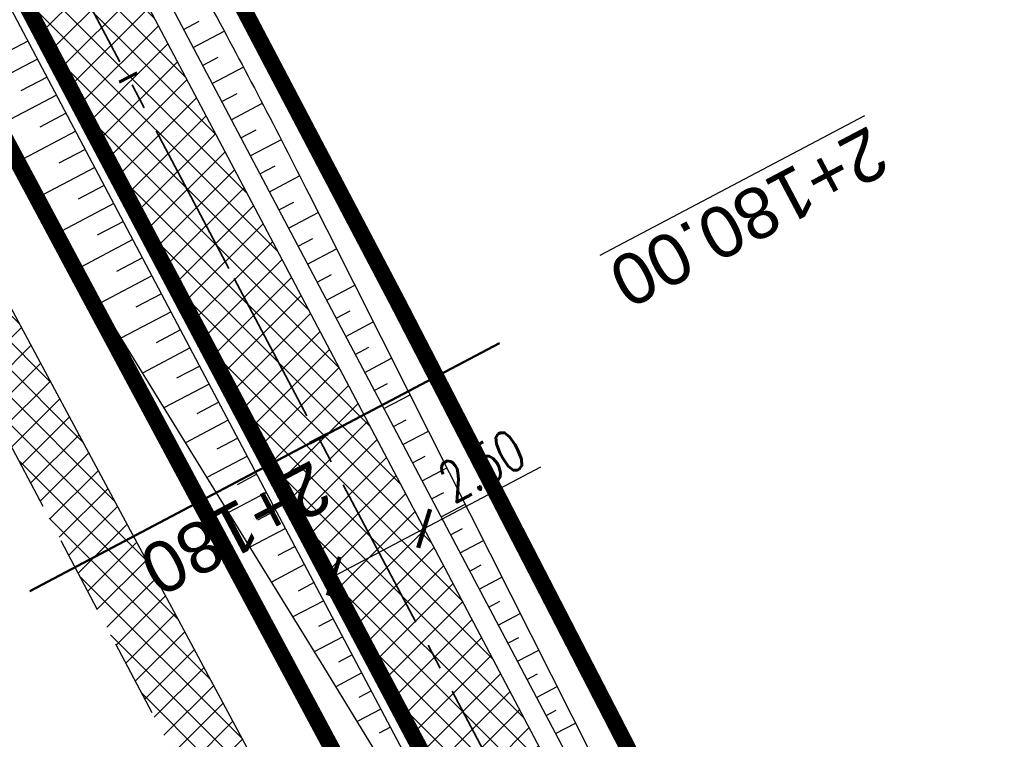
# Model space of a CAD drawing. Header units: metres. Extents: x 7529682 to 7533711, y 5721195 to 5727842.
# Tile 126 of 232: x 7530726 to 7530750, y 5725865 to 5725883. Entities that reach past the tile are written whole.
import ezdxf

# ---------------------------------------------------------------- set-up
doc = ezdxf.new("R2010")
doc.units = ezdxf.units.M
doc.header["$PDMODE"] = 1
doc.header["$PDSIZE"] = 0.3
for name, pattern in [('817-dzialki-09-05-04$0$HIDDEN', [0.375, 0.25, -0.125]), ('ACAD_ISO05W100', [33, 24, -3, 0, -3, 0, -3]), ('CENTER2', [28.575000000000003, 19.05, -3.175, 3.175, -3.175]), ('HIDDEN', [9.524999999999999, 6.35, -3.175])]:
    doc.linetypes.add(name, pattern=pattern)
for name, color, linetype in [('C-DROGI-SYTUACJA', 7, 'Continuous'), ('C-DROGI-SYTUACJA-ETYKIETY', 7, 'Continuous'), ('D-hatch-pobocza', 131, 'Continuous'), ('D-pobocza', 60, 'Continuous'), ('D-rowy', 160, 'Continuous'), ('D-skarpa', 2, 'Continuous'), ('D-skarpa-kreskowanie', 2, 'Continuous'), ('D-wymiary', 1, 'Continuous')]:
    doc.layers.add(name, color=color, linetype=linetype)
for name, color, linetype, lineweight, true_color in [('D-hatch-ciag-pieszo-rowerowy', 7, 'Continuous', 13, 0xff9f80), ('D-LR-etap-III', 7, '817-dzialki-09-05-04$0$HIDDEN', 50, 0x00008f), ('D-przekroje-pop', 7, 'Continuous', 50, 0x000099)]:
    doc.layers.add(name, color=color, linetype=linetype, lineweight=lineweight, true_color=true_color)
for name, color, linetype, lineweight in [('D-krawędzie', 3, 'Continuous', 30), ('D-obrzeża', 2, 'Continuous', 30), ('D-pas-drogowy', 7, 'ACAD_ISO05W100', 50)]:
    doc.layers.add(name, color=color, linetype=linetype, lineweight=lineweight)
doc.layers.add('poprzeczki', color=7, linetype='Continuous', true_color=0x0000c7)
doc.styles.add('DIMTEXT', font='simplex.shx', dxfattribs={"width": 0.7})
doc.styles.get("Standard").update_dxf_attribs({"font": 'arial.ttf'})
doc.dimstyles.new('500', dxfattribs={"dimtxt": 1, "dimasz": 0.6999999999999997, "dimexe": 0.2, "dimexo": 0.5, "dimgap": 0.2, "dimtad": 1, "dimrnd": 0.005, "dimzin": 0, "dimdsep": 46, "dimtxsty": 'DIMTEXT', "dimblk": 'ARCHTICK', "dimcen": 0, "dimclrd": 256, "dimclre": 256, "dimclrt": 2, "dimadec": 5, "dimazin": 0, "dimtfac": 1, "dimtofl": 0, "dimtmove": 0, "dimatfit": 3, "dimfxl": 1, "dimtolj": 1, "dimtzin": 0, "dimlwd": -1, "dimlwe": -1, "dimarcsym": 0})
pattern_1 = [(45, (0, 0), (-0.3367596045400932, 0.3367596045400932), []), (135, (0, 0), (-0.3367596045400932, -0.3367596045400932), [])]

# ---------------------------------------------------------------- blocks, each defined once
blk = doc.blocks.new('_ArchTick')
at = {"color": 0, "linetype": 'ByBlock', "const_width": 0.15}
blk.add_lwpolyline([(-0.5, -0.5), (0.5, 0.5)], dxfattribs=at)
blk = doc.blocks.new('*D106')
at = {"layer": 'D-wymiary', "linetype": 'ByBlock', "transparency": 16777216}
for p, q in [((7530735.87391026, 5725870.11717972), (7530738.733089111, 5725871.626994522)), ((7530735.640433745, 5725870.559320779), (7530735.780519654, 5725870.294036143)), ((7530733.663204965, 5725868.94979714), (7530735.87391026, 5725870.11717972)), ((7530733.896681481, 5725868.507656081), (7530733.756595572, 5725868.772940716))]:
    blk.add_line(p, q, dxfattribs=at)
at = {"layer": 'Defpoints', "color": 0, "linetype": 'ByBlock', "transparency": 16777216}
for p in [(7530735.87391026, 5725870.117179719), (7530735.87391026, 5725870.11717972), (7530733.663204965, 5725868.94979714)]:
    blk.add_point(p, dxfattribs=at)
at = {"layer": 'D-wymiary', "linetype": 'ByBlock', "transparency": 16777216, "xscale": 0.6999999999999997, "yscale": 0.6999999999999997, "zscale": 0.6999999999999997}
for p, rotation in [((7530735.87391026, 5725870.11717972), 27.83669233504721), ((7530733.663204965, 5725868.94979714), 207.8366923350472)]:
    blk.add_blockref('_ArchTick', p, dxfattribs=dict(at, rotation=rotation))
at = {"layer": 'D-wymiary', "color": 2, "linetype": 'ByBlock', "transparency": 16777216, "insert": (7530737.286131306, 5725871.654518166), "char_height": 1, "attachment_point": 5, "rotation": 27.83669233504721, "style": 'DIMTEXT'}
blk.add_mtext('\\A1;2.50', dxfattribs=at)
blk = doc.blocks.new('AeccTickLine')
at = {"color": 0, "linetype": 'ByBlock', "lineweight": -2}
blk.add_line((0, 1), (-3.673819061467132e-16, -1), dxfattribs=at)

msp = doc.modelspace()

# ---------------------------------------------------------------- hatches: boundary and pattern name
at = {"layer": 'D-hatch-ciag-pieszo-rowerowy'}
h = msp.add_hatch(dxfattribs=at)
h.set_pattern_fill('ANSI37', color=256, scale=0.15, style=0)
h.set_pattern_definition(pattern_1)
h.paths.add_polyline_path([(7530714.411684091, 5725910.764586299), (7530696.205942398, 5725945.269212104), (7530692.657486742, 5725952.012780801), (7530691.541264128, 5725951.449744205), (7530695.100067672, 5725944.686510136), (7530713.30630457, 5725910.1809459), (7530731.225186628, 5725876.243669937), (7530749.9411932, 5725840.80064079), (7530759.629252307, 5725822.460878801), (7530760.738189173, 5725823.037785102), (7530751.046456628, 5725841.384501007), (7530732.330539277, 5725876.827361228)])
h.paths.add_polyline_path([(7530713.30630457, 5725910.1809459), (7530695.100067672, 5725944.686510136), (7530691.541264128, 5725951.449744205), (7530690.425041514, 5725950.88670761), (7530693.994192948, 5725944.103808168), (7530712.200589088, 5725909.597942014), (7530730.119780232, 5725875.660080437), (7530748.835751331, 5725840.217118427), (7530758.520315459, 5725821.883972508), (7530759.629252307, 5725822.460878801), (7530749.9411932, 5725840.80064079), (7530731.225186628, 5725876.243669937)])
at = {"layer": 'D-hatch-pobocza'}
h = msp.add_hatch(dxfattribs=at)
h.set_pattern_fill('ANSI37', color=256, scale=0.15, style=0)
h.set_pattern_definition(pattern_1)
h.paths.add_polyline_path([(7530720.98, 5725884.44), (7530708.37, 5725908.34), (7530695.8, 5725932.28), (7530687.36, 5725949.02), (7530675.509999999, 5725970.87), (7530663.29, 5725994.02), (7530649.63, 5726020.19), (7530635.9, 5726046.17), (7530600.685173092, 5726114.059213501), (7530599.742800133, 5726113.514541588), (7530641.555222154, 5726032.007915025), (7530660.960861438, 5725995.070069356), (7530689.128213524, 5725941.540167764), (7530707.335918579, 5725907.031820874), (7530725.255781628, 5725873.092686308), (7530743.969545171, 5725837.653904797), (7530770.526708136, 5725787.119408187), (7530787.864146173, 5725754.266918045), (7530809.812893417, 5725712.701971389), (7530812.027706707, 5725712.540894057), (7530798.84, 5725737.15), (7530787.349999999, 5725758.8), (7530776.05, 5725780.2), (7530760.429999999, 5725809.79), (7530749.219999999, 5725830.63), (7530733.519999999, 5725861.06)])

# ---------------------------------------------------------------- linework, layer by layer
at = {"layer": 'C-DROGI-SYTUACJA', "color": 10, "linetype": 'CENTER2', "lineweight": 35, "ltscale": 0.2}
msp.add_lwpolyline([(7530599.582685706, 5726125.774388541), (7530602.576188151, 5726120.930317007, -0.0171909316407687), (7530605.986847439, 5726114.961735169), (7530626.316062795, 5726076.363847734), (7530641.04139306, 5726048.531791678), (7530649.655960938, 5726031.421108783, 0.005149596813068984), (7530652.491419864, 5726025.930702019), (7530660.958267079, 5726009.942093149, -0.005149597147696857), (7530663.793726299, 5726004.451685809), (7530663.79372622, 5726004.451685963), (7530666.938073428, 5725998.206227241), (7530695.100067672, 5725944.686510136), (7530713.30630457, 5725910.1809459), (7530731.225186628, 5725876.243669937), (7530749.9411932, 5725840.80064079)], format="xyb", dxfattribs=at)
at = {"layer": 'D-krawędzie', "linetype": 'HIDDEN', "ltscale": 0.3, "flags": 128}
msp.add_lwpolyline([(7530572.009999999, 5726166.06), (7530620.380949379, 5726072.761487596), (7530641.555222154, 5726032.007915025), (7530660.960861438, 5725995.070069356), (7530689.128213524, 5725941.540167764), (7530707.335918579, 5725907.031820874), (7530725.255781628, 5725873.092686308), (7530743.969545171, 5725837.653904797), (7530770.526708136, 5725787.119408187), (7530787.864146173, 5725754.266918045), (7530809.897571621, 5725712.541613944), (7530824.739035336, 5725684.389287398), (7530840.856259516, 5725653.693092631), (7530860.675070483, 5725616.154465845), (7530865.283000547, 5725607.394015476), (7530878.050274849, 5725583.079962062), (7530918.171722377, 5725507.178125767), (7530950.162943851, 5725446.305402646), (7530993.419108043, 5725364.264712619), (7531022.766433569, 5725308.719304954), (7531053.80955549, 5725249.872416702), (7531081.165622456, 5725197.874670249), (7531103.902359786, 5725154.540603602), (7531128.123220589, 5725108.448161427), (7531149.3, 5725068.249999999), (7531167.380094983, 5725033.766927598), (7531197.164745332, 5724976.987689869), (7531228.151004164, 5724918.034426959), (7531253.152837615, 5724870.491119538), (7531286.7961686, 5724806.653565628), (7531306.739858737, 5724768.664832), (7531335.094443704, 5724714.652299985), (7531357.3191504, 5724672.438740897), (7531373.644908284, 5724641.454376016), (7531392.161870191, 5724605.998675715), (7531418.480331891, 5724555.852756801), (7531439.726902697, 5724515.582472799), (7531468.399107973, 5724461.077223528), (7531491.782023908, 5724416.527754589), (7531531.990296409, 5724339.832565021), (7531557.226635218, 5724291.658956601), (7531569.851546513, 5724267.577443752), (7531591.375556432, 5724226.547822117), (7531610.003879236, 5724191.103071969), (7531616.882991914, 5724177.998849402), (7531629.984986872, 5724153.025496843), (7531641.006768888, 5724132.021778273), (7531664.906257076, 5724087.616922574), (7531677.64401952, 5724064.785715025), (7531683.112433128, 5724054.988140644), (7531686.752875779, 5724048.180044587), (7531695.447538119, 5724031.696667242), (7531703.748818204, 5724015.917210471), (7531709.214143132, 5724005.513965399), (7531719.388607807, 5723986.14687362), (7531726.295217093, 5723973.000144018), (7531732.740794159, 5723960.735633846), (7531735.13, 5723956.19)], dxfattribs=at)
at = {"layer": 'D-LR-etap-III', "ltscale": 10, "flags": 128}
msp.add_lwpolyline([(7531750.474471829, 5723895.103125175, 0.4, 0.4, 0), (7531750.505, 5723895.13, 0.4, 0.4, 0), (7531682.71, 5724022.92, 0.4, 0.4, 0), (7531619.177023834, 5724147.203692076, 0.4, 0.4, 0), (7531592.308960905, 5724198.48863389, 0.4, 0.4, 0), (7531553.263875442, 5724272.918564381, 0.4, 0.4, 0), (7531504.019999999, 5724366.79, 0.4, 0.4, 0), (7531482.09, 5724407.62, 0.4, 0.4, 0), (7531412.350402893, 5724541.182759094, 0.4, 0.4, 0), (7531388.463669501, 5724586.929768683, 0.4, 0.4, 0), (7531345.12, 5724669.94, 0.4, 0.4, 0), (7531127.66, 5725081.67, 0.4, 0.4, 0), (7531059.253139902, 5725211.040795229, 0.4, 0.4, 0), (7531008.007244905, 5725307.953830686, 0.4, 0.4, 0), (7530964.181635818, 5725390.835555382, 0.4, 0.4, 0), (7530914.557354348, 5725484.683561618, 0.4, 0.4, 0), (7530865.243241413, 5725577.493975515, 0.4, 0.4, 0), (7530840.085257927, 5725624.058651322, 0.4, 0.4, 0), (7530802.559525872, 5725694.924584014, 0.4, 0.4, 0), (7530755.54, 5725787.51, 0.4, 0.4, 0), (7530708.717810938, 5725876.303221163, 0.4, 0.4, 0), (7530695.12, 5725902.09, 0.4, 0.4, 0), (7530642.91397006, 5726001.07839487, 0.4, 0.4, 0), (7530634.934723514, 5726016.146615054, 0.4, 0.4, 0), (7530610.820000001, 5726061.929999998, 0.4, 0.4, 0), (7530610.820000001, 5726061.929999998, 0.4, 0.4, 0), (7530607.21, 5726063.51, 0.4, 0.4, 0), (7530597.42, 5726080.68, 0.4, 0.4, 0), (7530591.16, 5726088.44, 0.4, 0.4, 0), (7530581.28, 5726107.21, 0.4, 0.4, 0), (7530571.29, 5726130.56, 0.4, 0.4, 0), (7530549.554994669, 5726171.527317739, 0.4, 0.4, 0), (7530531.014309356, 5726206.473807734, 0.4, 0.4, 0), (7530516.461208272, 5726236.016618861, 0.4, 0.4, 0), (7530500.798929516, 5726266.141265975, 0.4, 0.4, 0), (7530491.349999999, 5726283.94, 0.4, 0.4, 0), (7530482.4, 5726303.41, 0.4, 0.4, 0), (7530482.4, 5726303.41, 0.4, 0.4, 0), (7530450.41, 5726357.28, 0.4, 0.4, 0), (7530397.759396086, 5726458.499907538, 0.4, 0.4, 0), (7530334.707815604, 5726583.664702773, 0.4, 0.4, 0), (7530303.939274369, 5726645.167943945, 0.4, 0.4, 0), (7530300.509779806, 5726651.777515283, 0.4, 0.4, 0), (7530289.213532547, 5726671.966724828, 0.4, 0.4, 0), (7530281.54, 5726685.57, 0.4, 0.4, 0), (7530261.37085633, 5726724.163374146, 0.4, 0.4, 0), (7530254.03, 5726738.21, 0.4, 0.4, 0), (7530197.219999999, 5726845.06, 0.4, 0.4, 0), (7530194.71, 5726849.15, 0.4, 0.4, 0), (7530195.92, 5726850.75, 0.4, 0.4, 0), (7530170.546669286, 5726892.961489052, 0.4, 0.4, 0), (7530143.174718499, 5726945.065838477, 0.4, 0.4, 0), (7530105.059999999, 5727018.32, 0.4, 0.4, 0), (7530100.059999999, 5727027.16, 0.4, 0.4, 0), (7530062.318670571, 5727099.625398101, 0.4, 0.4, 0), (7530015.378537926, 5727189.420463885, 0.4, 0.4, 0), (7529983.207960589, 5727250.206596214, 0.4, 0.4, 0), (7529953.284293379, 5727306.74720398, 0.4, 0.4, 0), (7529900.67053443, 5727406.15903814, 0.4, 0.4, 0), (7529890.630239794, 5727425.131178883, 0.4, 0.4, 0), (7529875.155383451, 5727454.426350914, 0.4, 0.4, 0), (7529857.560096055, 5727487.787346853, 0.4, 0.4, 0), (7529835.194401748, 5727530.19312405, 0.4, 0.4, 0), (7529811.740544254, 5727574.662079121, 0.4, 0.4, 0), (7529792.101859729, 5727611.922638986, 0.4, 0.4, 0), (7529768.066117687, 5727657.469613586, 0.4, 0.4, 0), (7529755.210566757, 5727682.131373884, 0.4, 0.4, 0), (7529753.309999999, 5727681.13, 0.4, 0.4, 0), (7529739.21, 5727707.77, 0.4, 0.4, 0), (7529735.394745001, 5727711.251990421, 0.4, 0.4, 0), (7529725.42, 5727730.2, 0.4, 0.4, 0), (7529723.55, 5727729.88, 0.4, 0.4, 0), (7529695.566668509, 5727782.932080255, 0.4, 0.4, 0), (7529717.67971874, 5727794.024357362, 0.4, 0.4, 0), (7529736.274870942, 5727758.647400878, 0.4, 0.4, 0), (7529736.274870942, 5727758.647400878, 0.4, 0.4, 0), (7529744.511003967, 5727750.406106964, 0.4, 0.4, 0), (7529744.511003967, 5727750.406106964, 0.4, 0.4, 0), (7529750.282568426, 5727738.549848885, 0.4, 0.4, 0), (7529777.108510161, 5727687.569424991, 0.4, 0.4, 0), (7529796.51537536, 5727651.329932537, 0.4, 0.4, 0), (7529814.937945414, 5727616.793170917, 0.4, 0.4, 0), (7529839.006722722, 5727572.303976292, 0.4, 0.4, 0), (7529860.617626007, 5727532.509108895, 0.4, 0.4, 0), (7529882.348967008, 5727491.504261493, 0.4, 0.4, 0), (7529904.865139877, 5727449.096370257, 0.4, 0.4, 0), (7529920.747384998, 5727418.884773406, 0.4, 0.4, 0), (7529946.676504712, 5727368.547487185, 0.4, 0.4, 0), (7529972.024701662, 5727320.573310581, 0.4, 0.4, 0), (7529987.740014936, 5727290.153392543, 0.4, 0.4, 0), (7529996.497385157, 5727273.661630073, 0.4, 0.4, 0), (7530017.541471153, 5727234.202689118, 0.4, 0.4, 0), (7530033.053657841, 5727204.864166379, 0.4, 0.4, 0), (7530051.622983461, 5727170.222745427, 0.4, 0.4, 0), (7530069.276612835, 5727137.015751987, 0.4, 0.4, 0), (7530089.385386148, 5727097.533639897, 0.4, 0.4, 0), (7530109.712512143, 5727060.746615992, 0.4, 0.4, 0), (7530136.769722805, 5727011.640131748, 0.4, 0.4, 0), (7530162.446686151, 5726962.743777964, 0.4, 0.4, 0), (7530187.674104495, 5726916.992101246, 0.4, 0.4, 0), (7530207.820739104, 5726879.335323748, 0.4, 0.4, 0), (7530230.625609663, 5726834.518686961, 0.4, 0.4, 0), (7530262.288093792, 5726776.61832811, 0.4, 0.4, 0), (7530277.509672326, 5726760.213143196, 0.4, 0.4, 0), (7530286.036865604, 5726744.106684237, 0.4, 0.4, 0), (7530288.097472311, 5726735.884066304, 0.4, 0.4, 0), (7530290.393870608, 5726725.046963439, 0.4, 0.4, 0), (7530296.17664807, 5726713.582980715, 0.4, 0.4, 0), (7530302.726195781, 5726701.18226779, 0.4, 0.4, 0), (7530325.685047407, 5726657.466383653, 0.4, 0.4, 0), (7530343.243978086, 5726623.648592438, 0.4, 0.4, 0), (7530360.229820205, 5726591.746871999, 0.4, 0.4, 0), (7530383.20855044, 5726548.059469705, 0.4, 0.4, 0), (7530406.017875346, 5726503.605514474, 0.4, 0.4, 0), (7530427.464919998, 5726462.620289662, 0.4, 0.4, 0), (7530447.9278544, 5726424.388014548, 0.4, 0.4, 0), (7530471.126878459, 5726379.920667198, 0.4, 0.4, 0), (7530490.501003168, 5726343.033350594, 0.4, 0.4, 0), (7530509.499458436, 5726306.733076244, 0.4, 0.4, 0), (7530529.890269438, 5726267.244072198, 0.4, 0.4, 0), (7530543.852446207, 5726238.990319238, 0.4, 0.4, 0), (7530554.808897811, 5726218.943990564, 0.4, 0.4, 0), (7530559.027108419, 5726212.223286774, 0.4, 0.4, 0), (7530563.060988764, 5726206.409670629, 0.4, 0.4, 0), (7530566.93354971, 5726200.463543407, 0.4, 0.4, 0), (7530569.771022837, 5726194.901501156, 0.4, 0.4, 0), (7530571.47319415, 5726191.282350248, 0.4, 0.4, 0), (7530572.839142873, 5726188.024533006, 0.4, 0.4, 0), (7530575.295071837, 5726182.034664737, 0.4, 0.4, 0), (7530579.736851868, 5726173.306070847, 0.4, 0.4, 0), (7530583.3, 5726167.41, 0.4, 0.4, 0), (7530593.4, 5726163.33, 0.4, 0.4, 0), (7530598.618375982, 5726155.264489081, 0.4, 0.4, 0), (7530608.258304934, 5726140.497132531, 0.4, 0.4, 0), (7530603.269999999, 5726136.83, 0.4, 0.4, 0), (7530606.53, 5726131.84, 0.4, 0.4, 0), (7530604.239057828, 5726124.21679044, 0.4, 0.4, 0), (7530605.847136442, 5726121.630127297, 0.4, 0.4, 0), (7530608.971611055, 5726116.164124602, 0.4, 0.4, 0), (7530618.114293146, 5726097.791111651, 0.4, 0.4, 0), (7530651.213125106, 5726034.959524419, 0.4, 0.4, 0), (7530670.243741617, 5725998.61095082, 0.4, 0.4, 0), (7530698.075474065, 5725945.952624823, 0.4, 0.4, 0), (7530716.505955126, 5725911.3051464, 0.4, 0.4, 0), (7530735.223454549, 5725875.667401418, 0.4, 0.4, 0), (7530752.504235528, 5725842.154920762, 0.4, 0.4, 0), (7530778.310652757, 5725793.501254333, 0.4, 0.4, 0), (7530797.499961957, 5725756.381811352, 0.4, 0.4, 0), (7530812.518974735, 5725728.28874362, 0.4, 0.4, 0), (7530820.039295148, 5725713.160404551, 0.4, 0.4, 0), (7530822.422446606, 5725710.193574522, 0.4, 0.4, 0), (7530833.154893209, 5725688.800634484, 0.4, 0.4, 0), (7530849.629354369, 5725656.158601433, 0.4, 0.4, 0), (7530867.98290276, 5725621.963939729, 0.4, 0.4, 0), (7530872.629809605, 5725612.88760475, 0.4, 0.4, 0), (7530880.354488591, 5725597.594500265, 0.4, 0.4, 0), (7530883.839446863, 5725593.389159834, 0.4, 0.4, 0), (7530891.782113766, 5725587.763349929, 0.4, 0.4, 0), (7530895.038670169, 5725584.280746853, 0.4, 0.4, 0), (7530897.033644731, 5725580.941110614, 0.4, 0.4, 0), (7530900.951646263, 5725579.945856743, 0.4, 0.4, 0), (7530904.80970798, 5725571.977328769, 0.4, 0.4, 0), (7530903.682362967, 5725568.566434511, 0.4, 0.4, 0), (7530908.900614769, 5725558.844845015, 0.4, 0.4, 0), (7530910.252030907, 5725545.671606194, 0.4, 0.4, 0), (7530912.872986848, 5725538.645543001, 0.4, 0.4, 0), (7530945.278171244, 5725478.464284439, 0.4, 0.4, 0), (7530959.692318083, 5725450.24628822, 0.4, 0.4, 0), (7531002.82670893, 5725368.192370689, 0.4, 0.4, 0), (7531044.703532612, 5725290.314293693, 0.4, 0.4, 0), (7531064.098839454, 5725253.212562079, 0.4, 0.4, 0), (7531083.010253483, 5725216.677517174, 0.4, 0.4, 0), (7531113.013137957, 5725158.465613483, 0.4, 0.4, 0), (7531137.364304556, 5725113.07076138, 0.4, 0.4, 0), (7531150.830830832, 5725086.711759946, 0.4, 0.4, 0), (7531159.745663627, 5725076.640848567, 0.4, 0.4, 0), (7531166.309999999, 5725074.58, 0.4, 0.4, 0), (7531172.29, 5725062.58, 0.4, 0.4, 0), (7531170.589828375, 5725055.605912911, 0.4, 0.4, 0), (7531173.732823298, 5725044.080706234, 0.4, 0.4, 0), (7531215.342008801, 5724964.859648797, 0.4, 0.4, 0), (7531238.054496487, 5724921.684649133, 0.4, 0.4, 0), (7531262.389821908, 5724875.282876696, 0.4, 0.4, 0), (7531295.587160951, 5724811.265731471, 0.4, 0.4, 0), (7531348.487908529, 5724712.362812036, 0.4, 0.4, 0), (7531363.740817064, 5724682.68394264, 0.4, 0.4, 0), (7531366.986905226, 5724675.865317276, 0.4, 0.4, 0), (7531382.541261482, 5724646.110625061, 0.4, 0.4, 0), (7531401.299165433, 5724610.874551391, 0.4, 0.4, 0), (7531428.964837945, 5724558.862274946, 0.4, 0.4, 0), (7531449.111202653, 5724520.397801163, 0.4, 0.4, 0), (7531477.292992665, 5724465.831467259, 0.4, 0.4, 0), (7531500.996290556, 5724421.112506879, 0.4, 0.4, 0), (7531512.121834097, 5724400.549045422, 0.4, 0.4, 0), (7531513.78163794, 5724396.757451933, 0.4, 0.4, 0), (7531526.32, 5724379.39, 0.4, 0.4, 0), (7531566.783642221, 5724302.73628205, 0.4, 0.4, 0), (7531578.579156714, 5724282.774819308, 0.4, 0.4, 0), (7531584.232619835, 5724273.111246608, 0.4, 0.4, 0), (7531590.109283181, 5724263.508189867, 0.4, 0.4, 0), (7531593.027899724, 5724258.771479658, 0.4, 0.4, 0), (7531595.711841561, 5724254.226824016, 0.4, 0.4, 0), (7531601.659976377, 5724243.898197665, 0.4, 0.4, 0), (7531606.097733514, 5724235.986407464, 0.4, 0.4, 0), (7531609.382207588, 5724230.799061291, 0.4, 0.4, 0), (7531611.580260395, 5724227.671180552, 0.4, 0.4, 0), (7531612.707802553, 5724225.86410867, 0.4, 0.4, 0), (7531618.665224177, 5724214.480919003, 0.4, 0.4, 0), (7531619.885522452, 5724212.333950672, 0.4, 0.4, 0), (7531620.931818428, 5724210.787064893, 0.4, 0.4, 0), (7531623.518605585, 5724207.111542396, 0.4, 0.4, 0), (7531626.143926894, 5724203.61306897, 0.4, 0.4, 0), (7531632.022984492, 5724196.485954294, 0.4, 0.4, 0), (7531653.949089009, 5724152.617641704, 0.4, 0.4, 0), (7531656.750690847, 5724143.103797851, 0.4, 0.4, 0), (7531659.61440691, 5724133.254504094, 0.4, 0.4, 0), (7531661.627147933, 5724128.646047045, 0.4, 0.4, 0.01093811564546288), (7531674.314987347, 5724101.43546424, 0.4, 0.4, 0), (7531685.137626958, 5724081.408252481, 0.4, 0.4, 0), (7531692.159945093, 5724066.277333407, 0.4, 0.4, 0), (7531699.662164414, 5724051.388120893, 0.4, 0.4, 0), (7531704.480624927, 5724040.808561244, 0.4, 0.4, 0), (7531704.480624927, 5724040.808561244, 0.4, 0.4, 0), (7531704.401251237, 5724037.368913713, 0.4, 0.4, 0), (7531720.383609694, 5724003.441317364, 0.4, 0.4, 0), (7531728.79890528, 5723986.206298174, 0.4, 0.4, 0), (7531733.237926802, 5723977.192631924, 0.4, 0.4, 0), (7531736.750027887, 5723969.505210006, 0.4, 0.4, 0), (7531737.336143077, 5723968.518916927, 0.4, 0.4, 0), (7531738.285051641, 5723967.699360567, 0.4, 0.4, 0), (7531742.180915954, 5723962.346428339, 0.4, 0.4, 0), (7531744.286141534, 5723958.615526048, 0.4, 0.4, 0), (7531755.393260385, 5723944.192617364, 0.4, 0.4, 0), (7531758.69, 5723936.76, 0.4, 0.4, 0), (7531780.08, 5723929.25, 0.4, 0.4, 0), (7531792.611989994, 5723906.337708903, 0.4, 0.4, 0), (7531792.611989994, 5723906.337708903, 0.4, 0.4, 0), (7531756.962094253, 5723883.055323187, 0.4, 0.4, 0), (7531750.46, 5723895.130000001, 0.4, 0.4, 0), (7531750.46, 5723895.130000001, 0, 0, 0)], format="xyseb", dxfattribs=at)
at = {"layer": 'D-obrzeża'}
for points in [[(7530816.719618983, 5725716.018528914), (7530808.344729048, 5725732.528263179, 0.004098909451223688), (7530806.083701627, 5725736.89638252), (7530794.941395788, 5725757.996873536), (7530777.713539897, 5725790.902979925), (7530751.046456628, 5725841.384501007), (7530732.330539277, 5725876.827361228), (7530714.411684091, 5725910.764586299), (7530696.205942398, 5725945.269212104), (7530668.046470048, 5725998.784136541), (7530664.910117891, 5726005.013743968, 0.005149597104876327), (7530662.074668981, 5726010.504156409), (7530653.607852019, 5726026.492780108, -0.005149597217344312), (7530650.772403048, 5726031.983192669), (7530642.15542369, 5726049.098744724), (7530627.426120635, 5726076.938607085), (7530607.072789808, 5726115.582281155, 0.0171909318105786), (7530603.662130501, 5726121.550863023), (7530600.460822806, 5726126.731204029, -0.2231735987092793), (7530600.169674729, 5726129.265560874), (7530602.62444678, 5726136.556380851), (7530601.532376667, 5726138.657784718)], [(7530597.423349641, 5726127.911989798, 0.1239919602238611), (7530598.087196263, 5726125.816569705), (7530601.490245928, 5726120.309770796, -0.0171909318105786), (7530604.900905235, 5726114.341188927), (7530625.206004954, 5726075.789088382), (7530639.927362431, 5726047.964838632), (7530648.539517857, 5726030.859026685, 0.005149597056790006), (7530651.374987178, 5726025.36862485), (7530659.841864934, 5726009.380030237, -0.005149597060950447), (7530662.677334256, 5726003.889628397), (7530665.829676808, 5725997.62831794), (7530693.994192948, 5725944.103808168), (7530712.200589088, 5725909.597942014), (7530730.119780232, 5725875.660080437), (7530748.835751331, 5725840.217118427), (7530775.500859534, 5725789.739336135), (7530792.728626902, 5725756.83339883), (7530803.872935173, 5725735.729115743, -0.004099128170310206), (7530806.134081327, 5725731.360762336), (7530819.007277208, 5725705.983294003)]]:
    msp.add_lwpolyline(points, format="xyb", dxfattribs=at)
at = {"layer": 'D-pas-drogowy', "ltscale": 0.2, "flags": 128}
msp.add_lwpolyline([(7531633.018560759, 5724182.834272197, 0.4, 0.4, 0), (7531617.558899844, 5724211.608162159, 0.4, 0.4, 0), (7531566.783642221, 5724302.73628205, 0.4, 0.4, 0), (7531538.419082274, 5724356.469679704, 0.4, 0.4, 0), (7531526.32, 5724379.39, 0.4, 0.4, 0), (7531516.102085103, 5724393.607319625, 0.4, 0.4, 0.001485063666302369), (7531513.78037409, 5724396.837773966, 0.4, 0.4, 0), (7531501.87, 5724413.41, 0.4, 0.4, 0), (7531474.926107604, 5724464.507896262, 0.4, 0.4, 0), (7531446.200436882, 5724518.992313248, 0.4, 0.4, 0), (7531424.962185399, 5724559.262257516, 0.4, 0.4, 0), (7531398.444460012, 5724609.565801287, 0.4, 0.4, 0), (7531379.647455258, 5724645.216004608, 0.4, 0.4, 0), (7531365.23, 5724672.56, 0.4, 0.4, 0), (7531341.305752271, 5724717.915356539, 0.4, 0.4, 0), (7531312.899996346, 5724771.788898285, 0.4, 0.4, 0), (7531292.590923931, 5724810.306502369, 0.4, 0.4, 0), (7531259.391619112, 5724873.271351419, 0.4, 0.4, 0), (7531233.740401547, 5724921.922582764, 0.4, 0.4, 0), (7531203.072738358, 5724980.092044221, 0.4, 0.4, 0), (7531173.471398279, 5725036.225177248, 0.4, 0.4, 0), (7531168.269999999, 5725046.09, 0.4, 0.4, 0), (7531172.29, 5725062.58, 0.4, 0.4, 0), (7531166.309999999, 5725074.58, 0.4, 0.4, 0), (7531150.32, 5725079.6, 0.4, 0.4, 0), (7531141.5, 5725096.43, 0.4, 0.4, 0), (7531109.311735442, 5725157.814415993, 0.4, 0.4, 0), (7531086.641300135, 5725201.047918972, 0.4, 0.4, 0), (7531059.198258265, 5725253.383662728, 0.4, 0.4, 0), (7531028.206828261, 5725312.48946212, 0.4, 0.4, 0), (7530999.104694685, 5725367.990143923, 0.4, 0.4, 0), (7530956.247527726, 5725449.724815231, 0.4, 0.4, 0), (7530924.397774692, 5725510.463768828, 0.4, 0.4, 0), (7530897.509999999, 5725561.74, 0.4, 0.4, 0), (7530894.46, 5725566.14, 0.4, 0.4, 0), (7530892.16, 5725570.49, 0.4, 0.4, 0), (7530869.362688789, 5725613.307018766, 0.4, 0.4, 0), (7530861.693971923, 5725627.704613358, 0.4, 0.4, 0), (7530852.74, 5725644.52, 0.4, 0.4, 0), (7530831.509999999, 5725684.2, 0.4, 0.4, 0), (7530811.13, 5725722.52, 0.4, 0.4, 0), (7530792.3476413, 5725757.940652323, 0.4, 0.4, 0), (7530768.03, 5725803.8, 0.4, 0.4, 0), (7530748.768542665, 5725840.178507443, 0.4, 0.4, 0), (7530727.7, 5725879.97, 0.4, 0.4, 0), (7530712.0981582, 5725909.54523909, 0.4, 0.4, 0), (7530693.644105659, 5725944.645156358, 0.4, 0.4, 0), (7530665.702224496, 5725997.538976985, 0.4, 0.4, 0), (7530641.759999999, 5726042.88, 0.4, 0.4, 0), (7530616.5, 5726091.48, 0.4, 0.4, 0), (7530604.628439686, 5726114.319880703, 0.4, 0.4, -0.007762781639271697), (7530602.5, 5726118.43, 0.4, 0.4, 0), (7530603.992037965, 5726123.394821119, 0.4, 0.4, 0), (7530606.53, 5726131.84, 0.4, 0.4, 0), (7530603.269999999, 5726136.83, 0.4, 0.4, 0), (7530593.775620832, 5726151.368713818, 0.4, 0.4, 0), (7530590.202637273, 5726156.84001263, 0.4, 0.4, 0), (7530583.3, 5726167.41, 0.4, 0.4, 0), (7530580.578343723, 5726170.427567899, 0.4, 0.4, 0), (7530575.849999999, 5726175.67, 0.4, 0.4, 0), (7530569.009999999, 5726186.66, 0.4, 0.4, 0), (7530562.555322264, 5726199.189409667, 0.4, 0.4, 0), (7530555.67, 5726211.39, 0.4, 0.4, 0), (7530548.29, 5726224.23, 0.4, 0.4, 0), (7530540.58, 5726237.71, 0.4, 0.4, 0), (7530532.679999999, 5726252.65, 0.4, 0.4, 0), (7530524.059999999, 5726269.35, 0.4, 0.4, 0), (7530502.82, 5726309.91, 0.4, 0.4, 0), (7530488.83, 5726336.63, 0.4, 0.4, 0), (7530466.03, 5726380.16, 0.4, 0.4, 0), (7530438.469999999, 5726432.77, 0.4, 0.4, 0), (7530424.53, 5726459.09, 0.4, 0.4, 0), (7530401.63, 5726502.97, 0.4, 0.4, 0), (7530383.38, 5726538.06, 0.4, 0.4, 0), (7530353.969999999, 5726593.52, 0.4, 0.4, 0), (7530338.469999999, 5726622.74, 0.4, 0.4, 0), (7530322.009999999, 5726653.88, 0.4, 0.4, 0), (7530297.54, 5726700.33, 0.4, 0.4, 0), (7530287.38, 5726719.6, 0.4, 0.4, 0), (7530285.94993921, 5726722.315508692, 0.4, 0.4, 0), (7530280.259999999, 5726733.12, 0.4, 0.4, 0), (7530266.73, 5726758.74, 0.4, 0.4, 0), (7530260.42, 5726770.47, 0.4, 0.4, 0), (7530253.25, 5726783.82, 0.4, 0.4, 0), (7530244.95, 5726799.33, 0.4, 0.4, 0), (7530239.389999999, 5726808.49, 0.4, 0.4, 0), (7530238.29, 5726807.9, 0.4, 0.4, 0), (7530218.11, 5726850.67, 0.4, 0.4, 0), (7530175.906646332, 5726928.168028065, 0.4, 0.4, 0), (7530096.679999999, 5727076.15, 0.4, 0.4, 0), (7530094.679999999, 5727079.89, 0.4, 0.4, 0), (7530064.59693469, 5727135.522637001, 0.4, 0.4, 0), (7530046.730970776, 5727168.8921561, 0.4, 0.4, 0), (7530025.803045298, 5727208.461374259, 0.4, 0.4, 0), (7530012.846501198, 5727232.979315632, 0.4, 0.4, 0), (7529994.15, 5727268.45, 0.4, 0.4, 0), (7529981.670868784, 5727291.93018666, 0.4, 0.4, 0), (7529949.889999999, 5727351.73, 0.4, 0.4, 0), (7529924.75, 5727399.03, 0.4, 0.4, 0), (7529915.515824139, 5727417.099754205, 0.4, 0.4, 0), (7529885.83, 5727475.19, 0.4, 0.4, 0), (7529862.559999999, 5727519.97, 0.4, 0.4, 0), (7529852.984923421, 5727538.191086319, 0.4, 0.4, 0), (7529836.513084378, 5727569.51130111, 0.4, 0.4, 0), (7529815.36890814, 5727609.140983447, 0.4, 0.4, 0), (7529792.795203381, 5727651.247499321, 0.4, 0.4, 0), (7529774.199114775, 5727685.858348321, 0.4, 0.4, 0), (7529746.966026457, 5727736.059440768, 0.4, 0.4, 0), (7529733.92, 5727757.62, 0.4, 0.4, 0), (7529708.607472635, 5727806.388536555, 0.4, 0.4, 0), (7529688.491967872, 5727796.344621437, 0.4, 0.4, 0), (7529723.55, 5727729.88, 0.4, 0.4, 0), (7529725.42, 5727730.2, 0.4, 0.4, 0), (7529735.38, 5727711.28, 0.4, 0.4, 0), (7529739.21, 5727707.77, 0.4, 0.4, 0), (7529753.309999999, 5727681.13, 0.4, 0.4, 0), (7529755.178396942, 5727682.114424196, 0.4, 0.4, 0), (7529792.101859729, 5727611.922638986, 0.4, 0.4, 0), (7529811.740544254, 5727574.662079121, 0.4, 0.4, 0), (7529835.194401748, 5727530.19312405, 0.4, 0.4, 0), (7529857.560096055, 5727487.787346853, 0.4, 0.4, 0), (7529875.155383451, 5727454.426350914, 0.4, 0.4, 0), (7529890.630239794, 5727425.131178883, 0.4, 0.4, 0), (7529900.67053443, 5727406.15903814, 0.4, 0.4, 0), (7529953.284293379, 5727306.74720398, 0.4, 0.4, 0), (7529983.207960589, 5727250.206596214, 0.4, 0.4, 0), (7530015.378537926, 5727189.420463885, 0.4, 0.4, 0), (7530062.318670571, 5727099.625398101, 0.4, 0.4, 0), (7530100.059999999, 5727027.16, 0.4, 0.4, 0), (7530105.059999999, 5727018.32, 0.4, 0.4, 0), (7530143.174718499, 5726945.065838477, 0.4, 0.4, 0), (7530170.546669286, 5726892.961489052, 0.4, 0.4, 0), (7530195.92, 5726850.75, 0.4, 0.4, 0), (7530194.71, 5726849.15, 0.4, 0.4, 0), (7530197.219999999, 5726845.06, 0.4, 0.4, 0), (7530254.03, 5726738.21, 0.4, 0.4, 0), (7530261.37085633, 5726724.163374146, 0.4, 0.4, 0), (7530281.54, 5726685.57, 0.4, 0.4, 0), (7530289.213532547, 5726671.966724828, 0.4, 0.4, 0), (7530300.509779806, 5726651.777515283, 0.4, 0.4, 0), (7530303.939274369, 5726645.167943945, 0.4, 0.4, 0), (7530334.707815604, 5726583.664702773, 0.4, 0.4, 0), (7530397.759396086, 5726458.499907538, 0.4, 0.4, 0), (7530450.41, 5726357.28, 0.4, 0.4, 0), (7530482.4, 5726303.41, 0.4, 0.4, 0), (7530483.687990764, 5726301.003383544, 0.4, 0.4, 0), (7530491.349999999, 5726283.94, 0.4, 0.4, 0), (7530512.67, 5726243.78, 0.4, 0.4, 0), (7530529.429999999, 5726209.46, 0.4, 0.4, 0), (7530571.29, 5726130.56, 0.4, 0.4, 0), (7530581.28, 5726107.21, 0.4, 0.4, 0), (7530591.16, 5726088.44, 0.4, 0.4, 0), (7530597.42, 5726080.68, 0.4, 0.4, 0), (7530607.21, 5726063.51, 0.4, 0.4, 0), (7530610.820000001, 5726061.929999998, 0.4, 0.4, 0), (7530634.934723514, 5726016.146615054, 0.4, 0.4, 0), (7530642.91397006, 5726001.07839487, 0.4, 0.4, 0), (7530695.12, 5725902.09, 0.4, 0.4, 0), (7530708.717810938, 5725876.303221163, 0.4, 0.4, 0), (7530755.54, 5725787.51, 0.4, 0.4, 0), (7530802.559525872, 5725694.924584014, 0.4, 0.4, 0), (7530840.085257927, 5725624.058651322, 0.4, 0.4, 0), (7530865.243241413, 5725577.493975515, 0.4, 0.4, 0), (7530914.557354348, 5725484.683561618, 0.4, 0.4, 0), (7530964.181635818, 5725390.835555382, 0.4, 0.4, 0), (7531008.007244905, 5725307.953830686, 0.4, 0.4, 0), (7531059.253139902, 5725211.040795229, 0.4, 0.4, 0), (7531127.66, 5725081.67, 0.4, 0.4, 0), (7531345.12, 5724669.94, 0.4, 0.4, 0), (7531388.463669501, 5724586.929768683, 0.4, 0.4, 0), (7531412.350402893, 5724541.182759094, 0.4, 0.4, 0), (7531482.09, 5724407.62, 0.4, 0.4, 0), (7531504.019999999, 5724366.79, 0.4, 0.4, 0), (7531519.374444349, 5724337.520497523, 0.4, 0.4, 0), (7531563.748815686, 5724252.931583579, 0.4, 0.4, 0), (7531602.175111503, 5724179.681224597, 0.4, 0.4, 0), (7531619.177023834, 5724147.203692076, 0.4, 0.4, 0), (7531625.038493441, 5724135.63500206, 0.4, 0.4, 0), (7531656.796442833, 5724073.31633882, 0.4, 0.4, 0), (7531675.12, 5724037.36, 0.4, 0.4, 0), (7531682.71, 5724022.92, 0.4, 0.4, 0), (7531705.565196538, 5723979.810545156, 0.4, 0.4, 0), (7531736.605941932, 5723921.261514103, 0.4, 0.4, 0), (7531750.46, 5723895.130000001, 0.4, 0.4, 0), (7531740.769999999, 5723886.56, 0.4, 0.4, 0), (7531732.86, 5723885, 0.4, 0.4, 0), (7531722.179999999, 5723887.77, 0.4, 0.4, 0), (7531729.87, 5723862.17, 0.4, 0.4, 0), (7531742.92, 5723861.93, 0.4, 0.4, 0), (7531763.71, 5723859.52, 0.4, 0.4, 0), (7531768.42, 5723854.12, 0.4, 0.4, 0), (7531787.42, 5723817.97, 0.4, 0.4, 0), (7531795.57, 5723809.82, 0.4, 0.4, 0), (7531816.346897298, 5723819.850397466, 0.4, 0.4, 0), (7531816.346897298, 5723819.850397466, 0.4, 0.4, 0), (7531805.059999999, 5723843.23, 0.4, 0.4, 0), (7531803.61, 5723886.23, 0.4, 0.4, 0), (7531803.61, 5723886.23, 0.4, 0.4, 0), (7531780.08, 5723929.25, 0.4, 0.4, 0), (7531758.69, 5723936.76, 0.4, 0.4, 0), (7531749.3590272, 5723946.412126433, 0.4, 0.4, 0), (7531742.71, 5723953.29, 0.4, 0.4, 0), (7531735.177368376, 5723967.877529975, 0.4, 0.4, 0), (7531722.37, 5723992.68, 0.4, 0.4, 0), (7531705.041669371, 5724030.885563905, 0.4, 0.4, 0), (7531699.469999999, 5724043.17, 0.4, 0.4, 0), (7531692.69, 5724058.11, 0.4, 0.4, 0), (7531679.672010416, 5724084.016803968, 0.4, 0.4, 0), (7531674.55, 5724094.21, 0.4, 0.4, 0), (7531666.633166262, 5724114.002855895, 0.4, 0.4, 0), (7531649, 5724153.82, 0.4, 0.4, 0), (7531641.49, 5724149.34, 0.4, 0.4, 0), (7531626.04, 5724179.34, 0.4, 0.4, 0), (7531633.03, 5724182.84, 0, 0, 0)], format="xyseb", dxfattribs=at)
at = {"layer": 'D-pobocza'}
for points in [[(7530817.069429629, 5725716.434027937), (7530808.786858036, 5725732.76176432, 0.004098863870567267), (7530806.525855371, 5725737.129834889), (7530795.383949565, 5725758.229568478), (7530778.156075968, 5725791.135708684), (7530751.488562, 5725841.618045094), (7530732.772680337, 5725877.060837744), (7530714.853835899, 5725910.998042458), (7530696.648292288, 5725945.502292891), (7530668.489828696, 5725999.015300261), (7530665.356674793, 5726005.238566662, 0.005149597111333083), (7530662.521229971, 5726010.728981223), (7530654.054424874, 5726026.717611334, -0.005149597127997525), (7530651.218980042, 5726032.208025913), (7530642.601035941, 5726049.325525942), (7530627.870143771, 5726077.168510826), (7530607.515180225, 5726115.815284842, 0.01719093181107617), (7530604.087467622, 5726121.813709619), (7530600.886159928, 5726126.994050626, -0.0952056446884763), (7530600.550530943, 5726127.875840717)], [(7530602.007271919, 5726118.490346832, -0.01261795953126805), (7530604.458514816, 5726114.108185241), (7530624.761981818, 5726075.559184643), (7530639.481750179, 5726047.738057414), (7530648.092941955, 5726030.634191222, 0.005149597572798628), (7530650.928415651, 5726025.14379095), (7530659.395303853, 5726009.155205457, -0.00514959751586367), (7530662.230777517, 5726003.664805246), (7530665.386318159, 5725997.397154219), (7530693.551843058, 5725943.870727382), (7530711.758370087, 5725909.364613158), (7530729.677628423, 5725875.426624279), (7530748.393610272, 5725839.983641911), (7530775.058323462, 5725789.506607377), (7530792.286073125, 5725756.600703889), (7530803.430782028, 5725735.495662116, -0.004099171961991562), (7530805.691951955, 5725731.127261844), (7530814.620754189, 5725713.525533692)]]:
    msp.add_lwpolyline(points, format="xyb", dxfattribs=at)
msp.add_lwpolyline([(7530798.84, 5725737.15), (7530787.349999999, 5725758.8), (7530776.05, 5725780.2), (7530760.429999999, 5725809.79), (7530749.219999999, 5725830.63), (7530733.519999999, 5725861.06), (7530720.98, 5725884.44), (7530708.37, 5725908.34), (7530695.8, 5725932.28), (7530687.36, 5725949.02), (7530675.509999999, 5725970.87), (7530663.29, 5725994.02), (7530649.63, 5726020.19), (7530635.9, 5726046.17), (7530600.685173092, 5726114.059213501), (7530599.742800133, 5726113.514541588)], dxfattribs=at)
at = {"layer": 'D-przekroje-pop', "extrusion": (-0.4669530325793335, 0.8842821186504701, 0), "elevation": 1546787.757032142}
msp.add_lwpolyline([(-9333011.238950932, 0), (-9333006.238950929, 0), (-9332998.238950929, 0)], dxfattribs=at)
at = {"layer": 'D-rowy', "linetype": 'HIDDEN', "ltscale": 0.1, "const_width": 0.4, "flags": 128}
msp.add_lwpolyline([(7530741.879316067, 5725849.304278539), (7530727.419289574, 5725876.296857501), (7530718.298199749, 5725893.38067943), (7530703.129795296, 5725922.342183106), (7530687.043988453, 5725953.182943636), (7530665.695230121, 5725994.035392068), (7530637.775970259, 5726046.651460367), (7530624.725077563, 5726071.228744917)], dxfattribs=at)
at = {"layer": 'D-skarpa', "linetype": 'Continuous'}
for points in [[(7530676.997236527, 5725983.945773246), (7530679.329382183, 5725979.522978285), (7530686.42604824, 5725966.307333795), (7530688.770266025, 5725961.89089117), (7530697.2872538, 5725945.837404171), (7530698.144087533, 5725944.226658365), (7530715.608219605, 5725911.395509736), (7530716.929692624, 5725908.912933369), (7530719.269965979, 5725904.494431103), (7530721.599668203, 5725900.070347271), (7530723.966067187, 5725895.665639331), (7530726.301100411, 5725891.244370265), (7530728.578862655, 5725886.792862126), (7530730.652436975, 5725882.909479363, -0.007251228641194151), (7530733.052776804, 5725878.310134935), (7530733.490956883, 5725877.439996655), (7530735.48650947, 5725873.477728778), (7530739.985469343, 5725864.544836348, -0.009505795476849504), (7530747.044949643, 5725851.3097454), (7530748.738959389, 5725847.871175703), (7530749.258122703, 5725846.824127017)], [(7530705.190418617, 5725919.677989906), (7530709.944972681, 5725910.880029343), (7530710.979024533, 5725908.952998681), (7530712.291394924, 5725906.463912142), (7530716.955308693, 5725897.618125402), (7530719.173896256, 5725893.135373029), (7530721.370281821, 5725888.640898), (7530723.582542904, 5725884.154805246), (7530725.51250789, 5725880.195596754, 0.005932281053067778), (7530727.958305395, 5725875.62025398), (7530728.155784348, 5725875.261143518), (7530728.451071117, 5725874.778936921), (7530730.783622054, 5725870.994327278), (7530733.412837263, 5725866.728403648), (7530736.025540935, 5725862.453760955, -0.001667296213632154), (7530742.689298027, 5725849.009704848), (7530744.539219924, 5725845.653465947)]]:
    msp.add_lwpolyline(points, format="xyb", dxfattribs=at)
at = {"layer": 'D-skarpa-kreskowanie', "linetype": 'Continuous'}
for p, q in [((7530729.985298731, 5725882.339969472, 107.8408155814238), (7530730.364403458, 5725882.540136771, 107.5549984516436)), ((7530730.21875489, 5725881.897817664, 107.8418274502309), (7530730.980285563, 5725882.299905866, 107.2676892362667)), ((7530726.177571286, 5725882.055520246, 107.7059170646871), (7530725.552578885, 5725881.725524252, 107.2347186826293)), ((7530726.411027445, 5725881.613368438, 107.7075844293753), (7530725.146787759, 5725880.94584987, 106.7544405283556)), ((7530730.452211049, 5725881.455665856, 107.8406963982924), (7530730.833047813, 5725881.656747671, 107.5535734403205)), ((7530730.685667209, 5725881.013514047, 107.8372067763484), (7530731.443985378, 5725881.413906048, 107.2654905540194)), ((7530726.644483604, 5725881.171216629, 107.7092517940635), (7530726.005236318, 5725880.833694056, 107.227306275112)), ((7530726.877939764, 5725880.729064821, 107.7107539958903), (7530725.589127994, 5725880.048572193, 106.7390845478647)), ((7530730.919123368, 5725880.571362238, 107.8337171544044), (7530731.296604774, 5725880.770672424, 107.549123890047)), ((7530731.152579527, 5725880.12921043, 107.8302275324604), (7530731.904186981, 5725880.526059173, 107.2635706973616)), ((7530727.111395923, 5725880.286913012, 107.7118097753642), (7530726.465869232, 5725879.946074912, 107.2251300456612)), ((7530727.344852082, 5725879.844761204, 107.7108801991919), (7530726.053966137, 5725879.163173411, 106.7376469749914)), ((7530731.386035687, 5725879.687058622, 107.8267379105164), (7530731.760161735, 5725879.884597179, 107.5446743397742)), ((7530731.619491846, 5725879.244906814, 107.8232482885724), (7530732.364388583, 5725879.638212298, 107.2616508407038)), ((7530727.578308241, 5725879.402609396, 107.7073905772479), (7530726.934502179, 5725879.062679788, 107.2220080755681)), ((7530727.811764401, 5725878.960457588, 107.7039009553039), (7530726.527426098, 5725878.28232695, 106.7356041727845)), ((7530731.852948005, 5725878.802755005, 107.8197586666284), (7530732.223718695, 5725878.998521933, 107.5402247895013)), ((7530732.086404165, 5725878.360603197, 107.8162690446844), (7530732.824590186, 5725878.750365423, 107.2597309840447)), ((7530728.04522056, 5725878.518305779, 107.7004113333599), (7530727.404688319, 5725878.180104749, 107.2174970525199)), ((7530728.278676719, 5725878.07615397, 107.6969217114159), (7530727.000886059, 5725877.401480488, 106.7335613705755)), ((7530732.319860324, 5725877.918451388, 107.8127503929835), (7530732.687254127, 5725878.11243532, 107.5357624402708)), ((7530732.553316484, 5725877.47629958, 107.8057711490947), (7530733.279572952, 5725877.859763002, 107.2582270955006)), ((7530728.512132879, 5725877.634002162, 107.6934320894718), (7530727.87487446, 5725877.29752971, 107.2129860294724)), ((7530728.745589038, 5725877.191850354, 107.6899424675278), (7530727.47434602, 5725876.520634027, 106.73151856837)), ((7530732.786773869, 5725877.034148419, 107.7987918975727), (7530733.145628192, 5725877.223644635, 107.5282357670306)), ((7530733.020250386, 5725876.592007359, 107.7918125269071), (7530733.729430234, 5725876.966496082, 107.2571304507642)), ((7530728.979045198, 5725876.749698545, 107.6864528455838), (7530728.3450606, 5725876.414954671, 107.2084750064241)), ((7530729.212501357, 5725876.307546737, 107.6829632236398), (7530727.947805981, 5725875.639787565, 106.7294757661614)), ((7530733.253726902, 5725876.149866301, 107.7848331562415), (7530733.604052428, 5725876.334858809, 107.5207072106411)), ((7530733.487203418, 5725875.707725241, 107.7778537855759), (7530734.179325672, 5725876.073206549, 107.2560320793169)), ((7530729.445957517, 5725875.865394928, 107.6761387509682), (7530728.81867742, 5725875.534191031, 107.203215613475)), ((7530729.67941383, 5725875.423243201, 107.6691595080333), (7530728.453084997, 5725874.775669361, 106.7445742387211)), ((7530733.720679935, 5725875.265584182, 107.7708744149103), (7530734.062476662, 5725875.446072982, 107.5131786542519)), ((7530733.954156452, 5725874.823443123, 107.7638950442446), (7530734.629221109, 5725875.179917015, 107.25493370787)), ((7530729.912890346, 5725874.981102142, 107.6621803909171), (7530729.314447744, 5725874.665089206, 107.2109872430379)), ((7530734.187632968, 5725874.381302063, 107.756915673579), (7530734.520900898, 5725874.557287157, 107.5056500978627)), ((7530730.146366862, 5725874.538961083, 107.6552012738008), (7530728.978925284, 5725873.922483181, 106.7750139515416)), ((7530730.379843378, 5725874.096820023, 107.6482221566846), (7530729.810844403, 5725873.796355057, 107.2192279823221)), ((7530734.421109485, 5725873.939161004, 107.7499363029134), (7530735.079116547, 5725874.286627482, 107.2538353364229)), ((7530730.613319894, 5725873.654678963, 107.6412430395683), (7530729.504765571, 5725873.069297, 106.8054536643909)), ((7530734.654586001, 5725873.497019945, 107.7429569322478), (7530734.979325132, 5725873.66850133, 107.4981215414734)), ((7530734.888062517, 5725873.054878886, 107.7359775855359), (7530735.529012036, 5725873.393337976, 107.252736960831)), ((7530730.84679641, 5725873.212537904, 107.6342639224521), (7530730.307241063, 5725872.927620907, 107.227468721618)), ((7530731.080272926, 5725872.770396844, 107.6272848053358), (7530730.030605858, 5725872.21611082, 106.835893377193)), ((7530735.121539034, 5725872.612737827, 107.7289983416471), (7530735.437749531, 5725872.77971559, 107.4905930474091)), ((7530735.35501555, 5725872.170596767, 107.7220190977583), (7530735.978908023, 5725872.500048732, 107.2516385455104)), ((7530731.313749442, 5725872.328255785, 107.6203056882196), (7530730.803637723, 5725872.058886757, 107.2357094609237)), ((7530735.588492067, 5725871.728455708, 107.7150398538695), (7530735.896174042, 5725871.890929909, 107.48306459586)), ((7530731.547225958, 5725871.886114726, 107.6133265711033), (7530730.556446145, 5725871.362924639, 106.8663330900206)), ((7530731.780702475, 5725871.443973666, 107.6063474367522), (7530731.300034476, 5725871.190152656, 107.2439502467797)), ((7530735.821968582, 5725871.286314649, 107.7080606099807), (7530736.42880401, 5725871.60675949, 107.2505401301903)), ((7530732.01417899, 5725871.001832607, 107.5993681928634), (7530731.082287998, 5725870.509739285, 106.8967737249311)), ((7530736.055445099, 5725870.84417359, 107.7010813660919), (7530736.354598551, 5725871.002144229, 107.4755361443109)), ((7530736.288921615, 5725870.40203253, 107.694102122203), (7530736.878699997, 5725870.713470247, 107.2494417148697)), ((7530732.247655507, 5725870.559691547, 107.5923889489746), (7530731.796432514, 5725870.321419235, 107.2521916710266)), ((7530732.481132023, 5725870.117550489, 107.5854097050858), (7530731.608131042, 5725869.656554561, 106.927215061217)), ((7530736.522398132, 5725869.959891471, 107.6871228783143), (7530736.813023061, 5725870.113358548, 107.4680076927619)), ((7530736.755874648, 5725869.517750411, 107.6801436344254), (7530737.328595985, 5725869.820181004, 107.2483432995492)), ((7530732.71460854, 5725869.675409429, 107.578430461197), (7530732.292830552, 5725869.452685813, 107.2604330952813)), ((7530732.948085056, 5725869.23326837, 107.5714512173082), (7530732.133974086, 5725868.803369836, 106.9576563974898)), ((7530736.989351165, 5725869.075609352, 107.6731643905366), (7530737.271447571, 5725869.224572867, 107.4604792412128)), ((7530733.181561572, 5725868.79112731, 107.5644719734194), (7530732.78922859, 5725868.583952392, 107.2686745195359)), ((7530737.22282768, 5725868.633468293, 107.6661851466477), (7530737.778491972, 5725868.926891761, 107.2472448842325)), ((7530733.415038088, 5725868.348986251, 107.5574927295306), (7530732.659817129, 5725867.950185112, 106.9880977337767)), ((7530737.456304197, 5725868.191327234, 107.6592059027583), (7530737.729872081, 5725868.335787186, 107.4529507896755)), ((7530737.689780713, 5725867.749186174, 107.6522266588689), (7530738.228387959, 5725868.033602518, 107.2461464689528)), ((7530733.648514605, 5725867.906845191, 107.5505134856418), (7530733.285626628, 5725867.715218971, 107.2769159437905)), ((7530733.881991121, 5725867.464704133, 107.543534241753), (7530733.185660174, 5725867.097000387, 107.0185390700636)), ((7530737.923257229, 5725867.307045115, 107.6452474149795), (7530738.18829659, 5725867.447001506, 107.4454223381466)), ((7530738.156733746, 5725866.864904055, 107.6382681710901), (7530738.678283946, 5725867.140313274, 107.2450480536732)), ((7530734.115467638, 5725867.022563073, 107.5365549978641), (7530733.781912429, 5725866.84642628, 107.2850727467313)), ((7530734.348944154, 5725866.580422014, 107.5295757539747), (7530733.709627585, 5725866.242825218, 107.0475662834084)), ((7530738.390210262, 5725866.422762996, 107.6312889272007), (7530738.6467211, 5725866.558215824, 107.4378938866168)), ((7530734.582420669, 5725866.138280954, 107.5225965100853), (7530734.276659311, 5725865.976820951, 107.2920692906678)), ((7530738.623686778, 5725865.980621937, 107.6243096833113), (7530739.128179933, 5725866.247024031, 107.2439496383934)), ((7530734.815897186, 5725865.696139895, 107.5156172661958), (7530734.232168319, 5725865.387896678, 107.0755178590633)), ((7530738.857163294, 5725865.538480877, 107.6173304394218), (7530739.105145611, 5725865.669430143, 107.4303654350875)), ((7530735.049373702, 5725865.253998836, 107.5086380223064), (7530734.771406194, 5725865.107215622, 107.2990658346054)), ((7530739.09063981, 5725865.096339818, 107.6103511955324), (7530739.57807592, 5725865.353734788, 107.2428512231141))]:
    msp.add_line(p, q, dxfattribs=at)

# ---------------------------------------------------------------- block references
at = {"layer": 'poprzeczki', "color": 2, "linetype": 'Continuous', "lineweight": 60, "xscale": 0.25, "yscale": 0.25, "zscale": 0.25}
for p, rotation in [((7530728.627151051, 5725881.164191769), 297.8340544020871), ((7530733.296454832, 5725872.321250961), 297.8366923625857)]:
    msp.add_blockref('AeccTickLine', p, dxfattribs=dict(at, rotation=rotation))

# ---------------------------------------------------------------- texts
at = {"layer": 'C-DROGI-SYTUACJA-ETYKIETY', "color": 2}
msp.add_text('2+180', height=1.25, rotation=207.8366923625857, dxfattribs=at).set_placement((7530733.139956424, 5725871.814537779))
at = {"layer": 'D-przekroje-pop', "lineweight": 30}
msp.add_text('%%U2+180.00', height=1.25, rotation=207.836692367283, dxfattribs=at).set_placement((7530746.771982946, 5725880.002553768))

# ---------------------------------------------------------------- dimensions: what is measured, and where the dimension line sits
at = {"layer": 'D-wymiary', "linetype": 'ByBlock'}
dim = msp.add_aligned_dim(p1=(7530733.663204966, 5725868.94979714), p2=(7530735.873910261, 5725870.11717972), distance=4.348837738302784e-10, dimstyle='500', dxfattribs=at)
dim.commit()
dim.dimension.update_dxf_attribs({"geometry": '*D106', "text_midpoint": (7530737.286131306, 5725871.654518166)})

doc.saveas('drawing.dxf')
